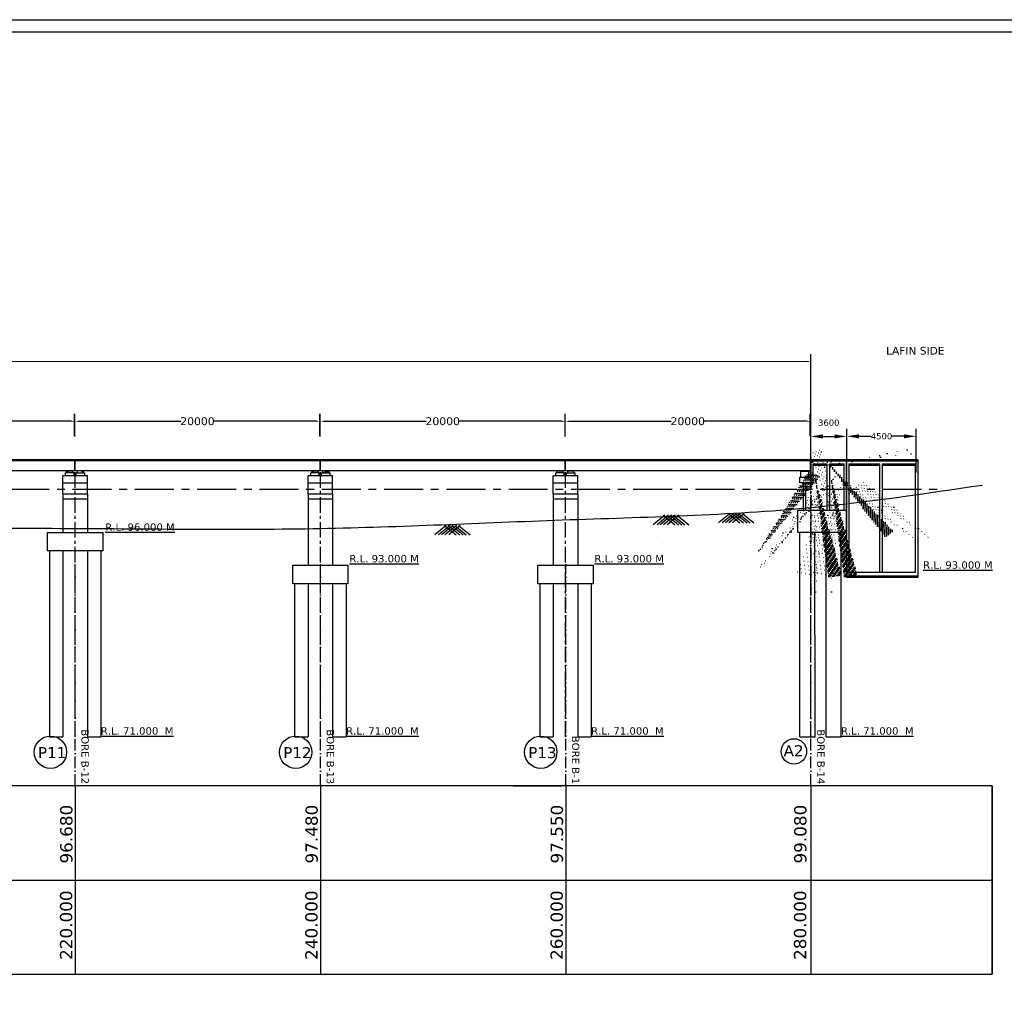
# Model space of a CAD drawing. Header units: millimetres. Extents: x -7746077780 to -3844657605, y -13315294818 to -6656873469.
# Tile 49 of 129: x -3872018621 to -3871978478, y -6657890387 to -6657850798. Entities that reach past the tile are written whole.
import ezdxf

# ---------------------------------------------------------------- set-up
doc = ezdxf.new("R2010")
doc.units = ezdxf.units.MM
doc.header["$MEASUREMENT"] = 0
doc.header["$PDMODE"] = 2
doc.linetypes.add('ACAD_ISO10W100', pattern=[18, 12, -3, 0, -3])
doc.linetypes.add('CENTER', pattern=[50.800000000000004, 31.75, -6.35, 6.35, -6.35])
for name, color, linetype in [('CHAINAGE', 7, 'Continuous'), ('GROUND_LVL', 114, 'Continuous'), ('H.F.L.', 7, 'Continuous'), ('SECTION', 7, 'Continuous'), ('TEX', 6, 'Continuous'), ('TEXT', 7, 'Continuous')]:
    doc.layers.add(name, color=color, linetype=linetype)
doc.styles.get("Standard").update_dxf_attribs({"font": 'verdana.ttf', "height": 250})
doc.dimstyles.new('Copy of ISO-25--------4', dxfattribs={"dimtxt": 200, "dimasz": 150, "dimexe": 300, "dimexo": 300, "dimgap": 0.02, "dimtad": 0, "dimtih": 1, "dimtoh": 1, "dimdec": 0, "dimlfac": 4, "dimdsep": 46, "dimtxsty": 'Standard', "dimcen": 150, "dimclrd": 1, "dimclre": 1, "dimclrt": 1, "dimadec": 0, "dimazin": 0, "dimtfac": 1, "dimtdec": 0, "dimtmove": 2, "dimatfit": 3, "dimfxl": 0, "dimarcsym": 0})

# ---------------------------------------------------------------- blocks, each defined once
blk = doc.blocks.new('*D535')
at = {"layer": 'Defpoints', "color": 0, "ltscale": 20, "transparency": 16777216}
for p in [(-3871984897.550742, -6657867795.828533), (-3871986371.410625, -6657869567.013344), (-3871984897.550742, -6657870407.270473)]:
    blk.add_point(p, dxfattribs=at)
at = {"layer": 'TEX', "color": 1, "lineweight": -2, "ltscale": 20, "transparency": 16777216}
for p, q in [((-3871986371.410625, -6657869267.013344), (-3871986371.410625, -6657867495.828533)), ((-3871985871.410625, -6657867795.828533), (-3871985397.550742, -6657867795.828533)), ((-3871984897.550742, -6657870107.270473), (-3871984897.550742, -6657867495.828533))]:
    blk.add_line(p, q, dxfattribs=at)
at = {"layer": 'TEX', "color": 1, "ltscale": 20, "transparency": 16777216}
for points in [[(-3871985871.410625, -6657867712.4952), (-3871985871.410625, -6657867879.161866), (-3871986371.410625, -6657867795.828533)], [(-3871985397.550742, -6657867712.4952), (-3871985397.550742, -6657867879.161866), (-3871984897.550742, -6657867795.828533)]]:
    blk.add_solid(points, dxfattribs=at)
at = {"layer": 'TEX', "color": 1, "ltscale": 20, "transparency": 16777216, "insert": (-3871985634.480683, -6657867235.408862), "char_height": 250, "attachment_point": 5}
blk.add_mtext('3600', dxfattribs=at)
blk = doc.blocks.new('*D536')
at = {"layer": 'Defpoints', "color": 0, "ltscale": 20, "transparency": 16777216}
for p in [(-3871984897.550742, -6657867795.828533), (-3871982070.83326, -6657867789.879396), (-3871982070.83326, -6657869566.779974)]:
    blk.add_point(p, dxfattribs=at)
at = {"layer": 'TEX', "color": 1, "lineweight": -2, "ltscale": 20, "transparency": 16777216}
for p, q in [((-3871984897.550742, -6657867495.828533), (-3871984897.550742, -6657867489.879396)), ((-3871984397.550742, -6657867789.879396), (-3871983903.621, -6657867789.879396)), ((-3871982570.83326, -6657867789.879396), (-3871983064.763001, -6657867789.879396)), ((-3871982070.83326, -6657869266.779974), (-3871982070.83326, -6657867489.879396))]:
    blk.add_line(p, q, dxfattribs=at)
at = {"layer": 'TEX', "color": 1, "ltscale": 20, "transparency": 16777216}
for points in [[(-3871984397.550742, -6657867706.546063), (-3871984397.550742, -6657867873.212729), (-3871984897.550742, -6657867789.879396)], [(-3871982570.83326, -6657867706.546063), (-3871982570.83326, -6657867873.212729), (-3871982070.83326, -6657867789.879396)]]:
    blk.add_solid(points, dxfattribs=at)
at = {"layer": 'TEX', "color": 1, "ltscale": 20, "transparency": 16777216, "insert": (-3871983484.192, -6657867789.879396), "char_height": 250, "attachment_point": 5}
blk.add_mtext('4500', dxfattribs=at)
blk = doc.blocks.new('*D626')
at = {"layer": 'Defpoints', "color": 0, "ltscale": 20, "transparency": 16777216}
for p in [(-3872016379.489106, -6657867177.984943), (-3872026368.083372, -6657868099.06658), (-3872016379.489106, -6657868067.984943)]:
    blk.add_point(p, dxfattribs=at)
at = {"layer": 'TEX', "color": 1, "lineweight": -2, "ltscale": 20, "transparency": 16777216}
for p, q in [((-3872026368.083372, -6657867799.06658), (-3872026368.083372, -6657866877.984943)), ((-3872016379.489106, -6657867767.984943), (-3872016379.489106, -6657866877.984943)), ((-3872026218.083372, -6657867177.984943), (-3872022044.502998, -6657867177.984943)), ((-3872016529.489106, -6657867177.984943), (-3872020703.069479, -6657867177.984943))]:
    blk.add_line(p, q, dxfattribs=at)
at = {"layer": 'TEX', "color": 1, "ltscale": 20, "transparency": 16777216}
for points in [[(-3872026218.083372, -6657867152.984943), (-3872026218.083372, -6657867202.984943), (-3872026368.083372, -6657867177.984943)], [(-3872016529.489106, -6657867152.984943), (-3872016529.489106, -6657867202.984943), (-3872016379.489106, -6657867177.984943)]]:
    blk.add_solid(points, dxfattribs=at)
at = {"layer": 'TEX', "color": 1, "ltscale": 20, "transparency": 16777216, "insert": (-3872021373.786239, -6657867177.984943), "char_height": 250, "width": 3757.989820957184, "attachment_point": 5}
blk.add_mtext('{\\H1.2857x;20000}', dxfattribs=at)
blk = doc.blocks.new('*D627')
at = {"layer": 'Defpoints', "color": 0, "ltscale": 20, "transparency": 16777216}
for p in [(-3872006379.489105, -6657867177.984938), (-3872016368.083372, -6657868099.066574), (-3872006379.489105, -6657868067.984938)]:
    blk.add_point(p, dxfattribs=at)
at = {"layer": 'TEX', "color": 1, "lineweight": -2, "ltscale": 20, "transparency": 16777216}
for p, q in [((-3872016368.083372, -6657867799.066574), (-3872016368.083372, -6657866877.984938)), ((-3872006379.489105, -6657867767.984938), (-3872006379.489105, -6657866877.984938)), ((-3872016218.083372, -6657867177.984938), (-3872012044.502998, -6657867177.984938)), ((-3872006529.489105, -6657867177.984938), (-3872010703.069479, -6657867177.984938))]:
    blk.add_line(p, q, dxfattribs=at)
at = {"layer": 'TEX', "color": 1, "ltscale": 20, "transparency": 16777216}
for points in [[(-3872016218.083372, -6657867152.984938), (-3872016218.083372, -6657867202.984938), (-3872016368.083372, -6657867177.984938)], [(-3872006529.489105, -6657867152.984938), (-3872006529.489105, -6657867202.984938), (-3872006379.489105, -6657867177.984938)]]:
    blk.add_solid(points, dxfattribs=at)
at = {"layer": 'TEX', "color": 1, "ltscale": 20, "transparency": 16777216, "insert": (-3872011373.786239, -6657867177.984938), "char_height": 250, "width": 3757.989820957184, "attachment_point": 5}
blk.add_mtext('{\\H1.2857x;20000}', dxfattribs=at)
blk = doc.blocks.new('*D628')
at = {"layer": 'Defpoints', "color": 0, "ltscale": 20, "transparency": 16777216}
for p in [(-3871996379.489105, -6657867177.984939), (-3872006368.083372, -6657868099.066575), (-3871996379.489105, -6657868067.984939)]:
    blk.add_point(p, dxfattribs=at)
at = {"layer": 'TEX', "color": 1, "lineweight": -2, "ltscale": 20, "transparency": 16777216}
for p, q in [((-3872006368.083372, -6657867799.066575), (-3872006368.083372, -6657866877.984939)), ((-3871996379.489105, -6657867767.984939), (-3871996379.489105, -6657866877.984939)), ((-3872006218.083372, -6657867177.984939), (-3872002044.502998, -6657867177.984939)), ((-3871996529.489105, -6657867177.984939), (-3872000703.069479, -6657867177.984939))]:
    blk.add_line(p, q, dxfattribs=at)
at = {"layer": 'TEX', "color": 1, "ltscale": 20, "transparency": 16777216}
for points in [[(-3872006218.083372, -6657867152.984939), (-3872006218.083372, -6657867202.984939), (-3872006368.083372, -6657867177.984939)], [(-3871996529.489105, -6657867152.984939), (-3871996529.489105, -6657867202.984939), (-3871996379.489105, -6657867177.984939)]]:
    blk.add_solid(points, dxfattribs=at)
at = {"layer": 'TEX', "color": 1, "ltscale": 20, "transparency": 16777216, "insert": (-3872001373.786239, -6657867177.984939), "char_height": 250, "width": 3757.989820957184, "attachment_point": 5}
blk.add_mtext('{\\H1.2857x;20000}', dxfattribs=at)
blk = doc.blocks.new('*D629')
at = {"layer": 'Defpoints', "color": 0, "ltscale": 20, "transparency": 16777216}
for p in [(-3871986389.489078, -6657867177.984943), (-3871996378.083344, -6657868099.06658), (-3871986389.489078, -6657868067.984943)]:
    blk.add_point(p, dxfattribs=at)
at = {"layer": 'TEX', "color": 1, "lineweight": -2, "ltscale": 20, "transparency": 16777216}
for p, q in [((-3871996378.083344, -6657867799.06658), (-3871996378.083344, -6657866877.984943)), ((-3871986389.489078, -6657867767.984943), (-3871986389.489078, -6657866877.984943)), ((-3871996228.083344, -6657867177.984943), (-3871992054.502971, -6657867177.984943)), ((-3871986539.489078, -6657867177.984943), (-3871990713.069451, -6657867177.984943))]:
    blk.add_line(p, q, dxfattribs=at)
at = {"layer": 'TEX', "color": 1, "ltscale": 20, "transparency": 16777216}
for points in [[(-3871996228.083344, -6657867152.984943), (-3871996228.083344, -6657867202.984943), (-3871996378.083344, -6657867177.984943)], [(-3871986539.489078, -6657867152.984943), (-3871986539.489078, -6657867202.984943), (-3871986389.489078, -6657867177.984943)]]:
    blk.add_solid(points, dxfattribs=at)
at = {"layer": 'TEX', "color": 1, "ltscale": 20, "transparency": 16777216, "insert": (-3871991383.786211, -6657867177.984943), "char_height": 250, "width": 3757.989820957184, "attachment_point": 5}
blk.add_mtext('{\\H1.2857x;20000}', dxfattribs=at)
blk = doc.blocks.new('*D630')
at = {"layer": 'Defpoints', "color": 0, "ltscale": 20, "transparency": 16777216}
for p in [(-3871986367.617583, -6657864737.818651), (-3872126350.004935, -6657868789.066581), (-3871986366.533581, -6657868751.258024)]:
    blk.add_point(p, dxfattribs=at)
at = {"layer": 'TEX', "color": 1, "lineweight": -2, "ltscale": 20, "transparency": 16777216}
for p, q in [((-3872126350.085963, -6657868489.066592), (-3872126351.169965, -6657864475.627217)), ((-3871986366.614609, -6657868451.258036), (-3871986367.698611, -6657864437.818662)), ((-3872126201.088942, -6657864775.586693), (-3872076129.18158, -6657864762.062621)), ((-3871986517.617577, -6657864737.859165), (-3872036589.524941, -6657864751.383237))]:
    blk.add_line(p, q, dxfattribs=at)
at = {"layer": 'TEX', "color": 1, "ltscale": 20, "transparency": 16777216}
for points in [[(-3872126201.095694, -6657864750.586694), (-3872126201.08219, -6657864800.586692), (-3872126351.088937, -6657864775.627207)], [(-3871986517.624329, -6657864712.859166), (-3871986517.610825, -6657864762.859164), (-3871986367.617583, -6657864737.818651)]]:
    blk.add_solid(points, dxfattribs=at)
at = {"layer": 'TEX', "color": 1, "ltscale": 20, "transparency": 16777216, "insert": (-3872056359.35326, -6657864756.722929), "char_height": 250, "width": 54045.81381654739, "attachment_point": 5}
blk.add_mtext('{\\H2.2857x;TOTAL LENGTH OF BRIDGE BETWEEN FACE OF DIRT WALL = 280.000 M. ( 14 SPAN OF 20.000 M. )}', dxfattribs=at)

msp = doc.modelspace()

# ---------------------------------------------------------------- hatches: boundary and pattern name
at = {"linetype": 'Continuous', "ltscale": 0.05}
h = msp.add_hatch(dxfattribs=at)
h.set_pattern_fill('ANSI31', color=252, scale=100, style=0)
h.set_pattern_definition([(45, (-671753.3322410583, -638373.7280750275), (-8.838834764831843, 8.838834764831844), [])])
h.paths.add_polyline_path([(-3872016456.42355, -6657869201.513692), (-3872016456.42355, -6657869276.513692), (-3872016631.42355, -6657869276.51369), (-3872016631.42355, -6657869201.51369)])
h.paths.add_polyline_path([(-3872016631.42355, -6657869276.513692), (-3872016706.42355, -6657869276.513692), (-3872016706.42355, -6657869201.51369), (-3872016631.42355, -6657869201.51369)])
h = msp.add_hatch(dxfattribs=at)
h.set_pattern_fill('ANSI31', color=252, scale=100, style=0)
h.set_pattern_definition([(45.00000000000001, (-1935484086.260648, -3329047753.797574), (-8.838834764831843, 8.838834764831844), [])])
h.paths.add_polyline_path([(-3872016266.397799, -6657869201.513692), (-3872016266.397799, -6657869276.513692), (-3872016091.397799, -6657869276.51369), (-3872016091.397799, -6657869201.51369)])
h.paths.add_polyline_path([(-3872016091.397799, -6657869276.513692), (-3872016016.397799, -6657869276.513692), (-3872016016.397799, -6657869201.51369), (-3872016091.397799, -6657869201.51369)])
h = msp.add_hatch(dxfattribs=at)
h.set_pattern_fill('ANSI31', color=252, scale=100, style=0)
h.set_pattern_definition([(45, (-661753.3322410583, -638373.7280435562), (-8.838834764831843, 8.838834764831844), [])])
h.paths.add_polyline_path([(-3872006456.42355, -6657869201.51366), (-3872006456.42355, -6657869276.51366), (-3872006631.42355, -6657869276.513659), (-3872006631.42355, -6657869201.513659)])
h.paths.add_polyline_path([(-3872006631.42355, -6657869276.51366), (-3872006706.42355, -6657869276.51366), (-3872006706.42355, -6657869201.513659), (-3872006631.42355, -6657869201.513659)])
h = msp.add_hatch(dxfattribs=at)
h.set_pattern_fill('ANSI31', color=252, scale=100, style=0)
h.set_pattern_definition([(45.00000000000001, (-1935474086.260648, -3329047753.797543), (-8.838834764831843, 8.838834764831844), [])])
h.paths.add_polyline_path([(-3872006266.397799, -6657869201.51366), (-3872006266.397799, -6657869276.51366), (-3872006091.397799, -6657869276.513659), (-3872006091.397799, -6657869201.513659)])
h.paths.add_polyline_path([(-3872006091.397799, -6657869276.51366), (-3872006016.397799, -6657869276.51366), (-3872006016.397799, -6657869201.513659), (-3872006091.397799, -6657869201.513659)])
h = msp.add_hatch(dxfattribs=at)
h.set_pattern_fill('ANSI31', color=252, scale=100, style=0)
h.set_pattern_definition([(45, (-651763.332212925, -638373.7280445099), (-8.838834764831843, 8.838834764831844), [])])
h.paths.add_polyline_path([(-3871996466.423522, -6657869201.513661), (-3871996466.423522, -6657869276.513661), (-3871996641.423522, -6657869276.513659), (-3871996641.423522, -6657869201.513659)])
h.paths.add_polyline_path([(-3871996641.423522, -6657869276.513661), (-3871996716.423522, -6657869276.513661), (-3871996716.423522, -6657869201.513659), (-3871996641.423522, -6657869201.513659)])
h = msp.add_hatch(dxfattribs=at)
h.set_pattern_fill('ANSI31', color=252, scale=100, style=0)
h.set_pattern_definition([(45.00000000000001, (-1935464096.26062, -3329047753.797544), (-8.838834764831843, 8.838834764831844), [])])
h.paths.add_polyline_path([(-3871996276.39777, -6657869201.513661), (-3871996276.39777, -6657869276.513661), (-3871996101.39777, -6657869276.513659), (-3871996101.39777, -6657869201.513659)])
h.paths.add_polyline_path([(-3871996101.39777, -6657869276.513661), (-3871996026.39777, -6657869276.513661), (-3871996026.39777, -6657869201.513659), (-3871996101.39777, -6657869201.513659)])
for points in [[(-3871986716.706378, -6657869201.513661), (-3871986616.706377, -6657869201.51366), (-3871986616.706378, -6657869223.51366), (-3871986716.706378, -6657869223.51366)], [(-3871986516.706377, -6657869201.513661), (-3871986616.706377, -6657869201.51366), (-3871986616.706377, -6657869223.51366), (-3871986516.706377, -6657869223.51366)]]:
    msp.add_hatch(color=251, dxfattribs=at).paths.add_polyline_path(points)
at = {"layer": 'TEX', "ltscale": 20}
h = msp.add_hatch(dxfattribs=at)
h.set_pattern_fill('AR-CONC', color=251, scale=15, style=0)
h.set_pattern_definition([(49.99999999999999, (41171.31853437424, -605232.241350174), (107.589027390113, -9.412820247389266), [11.25, -123.75]), (355, (41171.31853437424, -605232.241350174), (-20.81270004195, 112.8288200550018), [9, -99]), (100.45144446, (41180.28428649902, -605233.0257520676), (86.77632700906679, 103.4159986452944), [9.561028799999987, -105.1713167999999]), (46.18420000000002, (41171.31853437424, -605202.241350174), (160.0861996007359, -24.82789211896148), [16.87499999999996, -185.6249999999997]), (96.63563549, (41184.6590461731, -605204.3103466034), (140.1992918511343, 146.1177901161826), [14.3415513, -157.757064]), (351.1841639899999, (41171.31853437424, -605202.241350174), (140.199291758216, 146.1177900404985), [13.5, -148.50000015]), (21, (41186.31853437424, -605209.741350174), (89.53605781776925, -60.39283359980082), [11.25, -123.75]), (326.0000000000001, (41186.31853437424, -605209.741350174), (36.49729978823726, 108.772506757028), [9, -99]), (71.45144474, (41193.77987241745, -605214.7740859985), (126.0333565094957, 48.37967292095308), [9.5610285, -105.1713168]), (37.50000000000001, (41171.31853437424, -605232.241350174), (1.8239782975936, 49.93407807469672), [0, -97.8, 0, -100.5, 0, -99.375]), (7.499999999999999, (41171.31853437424, -605232.241350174), (39.46043061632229, 59.16175678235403), [0, -57.3, 0, -95.55, 0, -37.875]), (327.5, (41137.86853456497, -605232.241350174), (80.07336542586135, -3.383230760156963), [0, -37.5, 0, -117, 0, -155.25]), (317.5, (41122.86853456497, -605232.241350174), (87.47792540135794, 15.01574734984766), [0, -48.75, 0, -77.69999999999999, 0, -110.25])])
h.paths.add_polyline_path([(-3871985709.66342, -6657868913.780752), (-3871986266.53358, -6657868913.780751), (-3871986266.533486, -6657868963.780752), (-3871985709.663416, -6657868963.780752)])
h = msp.add_hatch(dxfattribs=at)
h.set_pattern_fill('AR-CONC', color=251, scale=15, style=0)
h.set_pattern_definition([(49.99999999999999, (41815.30234050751, -605232.2034330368), (107.589027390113, -9.412820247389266), [11.25, -123.75]), (355, (41815.30234050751, -605232.2034330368), (-20.81270004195, 112.8288200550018), [9, -99]), (100.45144446, (41824.26809263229, -605232.9878349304), (86.77632700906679, 103.4159986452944), [9.561028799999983, -105.1713167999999]), (46.18420000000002, (41815.30234050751, -605202.2034330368), (160.0861996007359, -24.82789211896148), [16.87499999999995, -185.6249999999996]), (96.63563549, (41828.64285230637, -605204.2724294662), (140.1992918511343, 146.1177901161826), [14.3415513, -157.757064]), (351.1841639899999, (41815.30234050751, -605202.2034330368), (140.199291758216, 146.1177900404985), [13.5, -148.50000015]), (21, (41830.30234050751, -605209.7034330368), (89.53605781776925, -60.39283359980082), [11.25, -123.75]), (326.0000000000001, (41830.30234050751, -605209.7034330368), (36.49729978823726, 108.772506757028), [9, -99]), (71.45144474, (41837.76367855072, -605214.7361688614), (126.0333565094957, 48.37967292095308), [9.5610285, -105.1713168]), (37.50000000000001, (41815.30234050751, -605232.2034330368), (1.8239782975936, 49.93407807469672), [0, -97.8, 0, -100.5, 0, -99.375]), (7.499999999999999, (41815.30234050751, -605232.2034330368), (39.46043061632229, 59.16175678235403), [0, -57.3, 0, -95.55, 0, -37.875]), (327.5, (41781.85234069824, -605232.2034330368), (80.07336542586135, -3.383230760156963), [0, -37.5, 0, -117, 0, -155.25]), (317.5, (41766.85234069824, -605232.2034330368), (87.47792540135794, 15.01574734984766), [0, -48.75, 0, -77.69999999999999, 0, -110.25])])
h.paths.add_polyline_path([(-3871985065.679614, -6657868913.742835), (-3871985622.549774, -6657868913.742834), (-3871985622.54968, -6657868963.742835), (-3871985065.67961, -6657868963.742835)])
h = msp.add_hatch(dxfattribs=at)
h.set_pattern_fill('AR-CONC', color=251, scale=15, style=0)
h.set_pattern_definition([(130, (-5808009688.593239, -3329160627.147797), (-107.589027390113, -9.412820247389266), [11.25, -123.75]), (185, (-5808009688.593239, -3329160627.147797), (20.81270004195, 112.8288200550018), [9, -99]), (79.54860000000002, (-5808009697.55899, -3329160627.932198), (-86.77640725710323, 103.415931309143), [9.561028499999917, -105.1713167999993]), (133.8158, (-5808009688.593239, -3329160597.147797), (-160.0861572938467, -24.82785214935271), [16.875, -185.625]), (83.3644, (-5808009701.93375, -3329160599.216793), (-140.1994058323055, 146.1176806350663), [14.34154319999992, -157.7569499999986]), (188.8158, (-5808009688.593239, -3329160597.147797), (-140.1992917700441, 146.1177901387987), [13.49999999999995, -148.4999999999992]), (159, (-5808009703.593239, -3329160604.647797), (-89.53605781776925, -60.39283359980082), [11.25, -123.75]), (214, (-5808009703.593239, -3329160604.647797), (-36.49729978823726, 108.772506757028), [9, -99]), (108.5485999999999, (-5808009711.054573, -3329160609.680538), (-126.0333942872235, 48.37957450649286), [9.561028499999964, -105.1713167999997]), (142.5, (-5808009688.593239, -3329160627.147797), (-1.8239782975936, 49.93407807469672), [0, -97.8, 0, -100.5, 0, -99.375]), (172.5, (-5808009688.593239, -3329160627.147797), (-39.46043061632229, 59.16175678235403), [0, -57.3, 0, -95.55, 0, -37.875]), (212.5, (-5808009655.143238, -3329160627.147797), (-80.07336542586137, -3.38323076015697), [0, -37.4999999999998, 0, -116.9999999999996, 0, -155.2499999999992]), (222.5, (-5808009640.143238, -3329160627.147797), (-87.47792540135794, 15.01574734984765), [0, -48.75, 0, -77.69999999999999, 0, -110.25])])
h.paths.add_polyline_path([(-3871982847.550744, -6657868913.594892), (-3871982097.550745, -6657868913.78075), (-3871982097.550744, -6657868963.780749), (-3871983447.550745, -6657868963.780749), (-3871983447.550745, -6657868913.594892), (-3871982847.550744, -6657868913.780749)])
h.paths.add_polyline_path([(-3871983547.550745, -6657868913.780748), (-3871983547.550745, -6657868963.780748), (-3871984797.550741, -6657868963.780751), (-3871984797.550741, -6657868913.594892)])
h = msp.add_hatch(dxfattribs=at)
h.set_pattern_fill('AR-CONC', color=251, scale=15, style=0)
h.set_pattern_definition([(130, (-5808009688.593237, -3329160652.147799), (-107.589027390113, -9.412820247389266), [11.25, -123.75]), (185, (-5808009688.593237, -3329160652.147799), (20.81270004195, 112.8288200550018), [9, -99]), (79.54860000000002, (-5808009697.55899, -3329160652.932199), (-86.77640725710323, 103.415931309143), [9.561028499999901, -105.1713167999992]), (133.8158, (-5808009688.593237, -3329160622.147799), (-160.0861572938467, -24.82785214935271), [16.875, -185.625]), (83.3644, (-5808009701.93375, -3329160624.216794), (-140.1994058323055, 146.1176806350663), [14.3415431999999, -157.7569499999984]), (188.8158, (-5808009688.593237, -3329160622.147799), (-140.1992917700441, 146.1177901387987), [13.49999999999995, -148.4999999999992]), (159, (-5808009703.593237, -3329160629.647799), (-89.53605781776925, -60.39283359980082), [11.25, -123.75]), (214, (-5808009703.593237, -3329160629.647799), (-36.49729978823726, 108.772506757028), [9, -99]), (108.5485999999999, (-5808009711.054573, -3329160634.68054), (-126.0333942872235, 48.37957450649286), [9.561028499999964, -105.1713167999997]), (142.5, (-5808009688.593237, -3329160652.147799), (-1.8239782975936, 49.93407807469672), [0, -97.8, 0, -100.5, 0, -99.375]), (172.5, (-5808009688.593237, -3329160652.147799), (-39.46043061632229, 59.16175678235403), [0, -57.3, 0, -95.55, 0, -37.875]), (212.5, (-5808009655.143238, -3329160652.147799), (-80.07336542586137, -3.38323076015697), [0, -37.4999999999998, 0, -116.9999999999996, 0, -155.2499999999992]), (222.5, (-5808009640.143238, -3329160652.147799), (-87.47792540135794, 15.01574734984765), [0, -48.75, 0, -77.69999999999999, 0, -110.25])])
h.paths.add_polyline_path([(-3871981986.137475, -6657873551.258026), (-3871984897.55074, -6657873551.258024), (-3871984897.55074, -6657873501.258025), (-3871981986.137475, -6657873501.258025)])

# ---------------------------------------------------------------- linework, layer by layer
at = {"color": 252, "linetype": 'Continuous', "ltscale": 0.05}
for p, q in [((-3872016366.410647, -6657868751.491404), (-3872023856.410647, -6657868751.491404)), ((-3872016366.410648, -6657868789.066565), (-3872023856.410647, -6657868789.066563)), ((-3872016366.410675, -6657869201.303238), (-3872016366.410675, -6657868751.491412)), ((-3872016366.410667, -6657869201.303249), (-3872016366.410666, -6657868751.491412)), ((-3872016366.410646, -6657869201.513672), (-3872016366.410646, -6657868751.491404)), ((-3872013866.410648, -6657868751.491424), (-3872016356.410684, -6657868751.491423)), ((-3872016356.410683, -6657869201.5137), (-3872016356.410684, -6657868751.491426)), ((-3872013866.410647, -6657868751.491426), (-3872016356.410684, -6657868751.491426)), ((-3872013866.410649, -6657868789.066585), (-3872016356.410684, -6657868789.066586)), ((-3872013866.410648, -6657868789.066586), (-3872016356.410684, -6657868789.066586)), ((-3872016356.410675, -6657869201.513693), (-3872016356.410675, -6657868751.491426)), ((-3872006366.410647, -6657868751.491424), (-3872013856.410647, -6657868751.491424)), ((-3872006366.410648, -6657868789.066585), (-3872013856.410647, -6657868789.066583)), ((-3872006366.410675, -6657869201.303206), (-3872006366.410675, -6657868751.491381)), ((-3872006366.410667, -6657869201.303218), (-3872006366.410666, -6657868751.491381)), ((-3872006366.410646, -6657869201.513692), (-3872006366.410646, -6657868751.491424)), ((-3872003866.410648, -6657868751.491392), (-3872006356.410684, -6657868751.491391)), ((-3872003866.410647, -6657868751.491394), (-3872006356.410684, -6657868751.491394)), ((-3872006356.410683, -6657869201.513669), (-3872006356.410684, -6657868751.491395)), ((-3872003866.410649, -6657868789.066553), (-3872006356.410684, -6657868789.066554)), ((-3872003866.410648, -6657868789.066555), (-3872006356.410684, -6657868789.066555)), ((-3872006356.410675, -6657869201.513661), (-3872006356.410675, -6657868751.491395)), ((-3871996366.410647, -6657868751.491392), (-3872003856.410647, -6657868751.491392)), ((-3871996366.410648, -6657868789.066553), (-3872003856.410647, -6657868789.066551)), ((-3871996376.410647, -6657869201.303207), (-3871996376.410647, -6657868751.491382)), ((-3871996376.410639, -6657869201.303219), (-3871996376.410638, -6657868751.491382)), ((-3871996376.410618, -6657869201.51363), (-3871996376.410618, -6657868751.491362)), ((-3871993876.41062, -6657868751.491393), (-3871996366.410656, -6657868751.491392)), ((-3871993876.410619, -6657868751.491395), (-3871996366.410656, -6657868751.491395)), ((-3871993876.410621, -6657868789.066554), (-3871996366.410656, -6657868789.066555)), ((-3871993876.41062, -6657868789.066556), (-3871996366.410656, -6657868789.066556)), ((-3871996366.410655, -6657869201.51367), (-3871996366.410655, -6657868751.491396)), ((-3871996366.410646, -6657869201.513662), (-3871996366.410647, -6657868751.491396)), ((-3871986376.410619, -6657868751.491393), (-3871993866.410619, -6657868751.491393)), ((-3871986376.41062, -6657868789.066554), (-3871993866.410619, -6657868789.066552)), ((-3871986376.410618, -6657869201.513661), (-3871986376.410618, -6657868751.491393)), ((-3871984907.550742, -6657868751.258033), (-3871986366.533581, -6657868751.258031)), ((-3871984907.550739, -6657868788.83319), (-3871986366.533503, -6657868788.833189)), ((-3871981997.550745, -6657868751.258033), (-3871984897.550742, -6657868751.258033)), ((-3871981986.137473, -6657868788.833192), (-3871984897.550739, -6657868788.83319)), ((-3872016366.410647, -6657869201.513672), (-3872023856.410647, -6657869201.513674)), ((-3872016861.410676, -6657870151.35358), (-3872016861.410676, -6657869401.353581)), ((-3872015861.410674, -6657869401.353581), (-3872016861.410676, -6657869401.353581)), ((-3872016036.410675, -6657869401.353581), (-3872016811.410675, -6657869401.353581)), ((-3872016406.410675, -6657869276.51369), (-3872016756.436424, -6657869276.51369)), ((-3872016756.436424, -6657869401.353581), (-3872016756.436424, -6657869276.51369)), ((-3872016706.42355, -6657869276.51369), (-3872016706.42355, -6657869201.51369)), ((-3872016706.42355, -6657869201.51369), (-3872016456.423549, -6657869201.51369)), ((-3872016456.42355, -6657869276.513692), (-3872016456.42355, -6657869201.513692)), ((-3872016406.410675, -6657869401.353581), (-3872016406.410675, -6657869276.51369)), ((-3872013866.410648, -6657869201.513692), (-3872016356.410684, -6657869201.513692)), ((-3872013866.410647, -6657869201.513694), (-3872016356.410684, -6657869201.513694)), ((-3872016316.410673, -6657869276.51369), (-3872015966.384924, -6657869276.51369)), ((-3872016316.410673, -6657869401.353581), (-3872016316.410673, -6657869276.51369)), ((-3872016266.397799, -6657869276.513692), (-3872016266.397799, -6657869201.513692)), ((-3872016016.397799, -6657869276.51369), (-3872016016.397799, -6657869201.51369)), ((-3872015966.384924, -6657869401.353581), (-3872015966.384924, -6657869276.51369)), ((-3872015861.410674, -6657870151.353581), (-3872015861.410674, -6657869401.353581)), ((-3872006366.410647, -6657869201.513692), (-3872013856.410647, -6657869201.513694)), ((-3872006861.410676, -6657870151.353549), (-3872006861.410676, -6657869401.35355)), ((-3872005861.410674, -6657869401.35355), (-3872006861.410676, -6657869401.35355)), ((-3872006036.410675, -6657869401.35355), (-3872006811.410675, -6657869401.35355)), ((-3872006406.410675, -6657869276.513659), (-3872006756.436424, -6657869276.513659)), ((-3872006756.436424, -6657869401.35355), (-3872006756.436424, -6657869276.513659)), ((-3872006706.42355, -6657869276.513659), (-3872006706.42355, -6657869201.513659)), ((-3872006706.42355, -6657869201.513659), (-3872006456.423549, -6657869201.513659)), ((-3872006456.42355, -6657869276.51366), (-3872006456.42355, -6657869201.51366)), ((-3872006406.410675, -6657869401.35355), (-3872006406.410675, -6657869276.513659)), ((-3872003866.410648, -6657869201.51366), (-3872006356.410684, -6657869201.51366)), ((-3872003866.410647, -6657869201.513662), (-3872006356.410684, -6657869201.513662)), ((-3872006316.410673, -6657869276.513659), (-3872005966.384924, -6657869276.513659)), ((-3872006316.410673, -6657869401.35355), (-3872006316.410673, -6657869276.513659)), ((-3872006266.397799, -6657869276.51366), (-3872006266.397799, -6657869201.51366)), ((-3872006016.397799, -6657869276.513659), (-3872006016.397799, -6657869201.513659)), ((-3872005966.384924, -6657869401.35355), (-3872005966.384924, -6657869276.513659)), ((-3872005861.410674, -6657870151.35355), (-3872005861.410674, -6657869401.35355)), ((-3871996366.410647, -6657869201.51366), (-3872003856.410647, -6657869201.513662)), ((-3871996871.410647, -6657870151.35355), (-3871996871.410647, -6657869401.353551)), ((-3871995871.410645, -6657869401.353551), (-3871996871.410647, -6657869401.353551)), ((-3871996046.410647, -6657869401.353551), (-3871996821.410647, -6657869401.353551)), ((-3871996416.410647, -6657869276.513659), (-3871996766.436396, -6657869276.513659)), ((-3871996766.436396, -6657869401.353551), (-3871996766.436396, -6657869276.513659)), ((-3871996716.423522, -6657869276.513659), (-3871996716.423522, -6657869201.513659)), ((-3871996716.423522, -6657869201.513659), (-3871996466.423521, -6657869201.513659)), ((-3871996466.423522, -6657869276.513661), (-3871996466.423522, -6657869201.513661)), ((-3871996416.410647, -6657869401.353551), (-3871996416.410647, -6657869276.513659)), ((-3871993876.41062, -6657869201.513661), (-3871996366.410656, -6657869201.513661)), ((-3871993876.410619, -6657869201.513663), (-3871996366.410656, -6657869201.513663)), ((-3871996326.410645, -6657869276.513659), (-3871995976.384896, -6657869276.513659)), ((-3871996326.410645, -6657869401.353551), (-3871996326.410645, -6657869276.513659)), ((-3871996276.39777, -6657869276.513661), (-3871996276.39777, -6657869201.513661)), ((-3871996026.39777, -6657869276.513659), (-3871996026.39777, -6657869201.513659)), ((-3871995976.384896, -6657869401.353551), (-3871995976.384896, -6657869276.513659)), ((-3871995871.410645, -6657870151.353551), (-3871995871.410645, -6657869401.353551)), ((-3871986376.410619, -6657869201.513661), (-3871993866.410619, -6657869201.513663)), ((-3872015861.410673, -6657869701.353582), (-3872016861.410676, -6657869701.353582)), ((-3872005861.410673, -6657869701.353551), (-3872006861.410676, -6657869701.353551)), ((-3871995871.410645, -6657869701.353552), (-3871996871.410647, -6657869701.353552)), ((-3872015861.410674, -6657870151.353582), (-3872016861.410676, -6657870151.353581)), ((-3872016861.410676, -6657870151.353581), (-3872016861.410676, -6657871717.399937)), ((-3872015861.410674, -6657870151.353582), (-3872015861.410674, -6657871717.399937)), ((-3872005861.410674, -6657870151.353551), (-3872006861.410676, -6657870151.35355)), ((-3872006861.410676, -6657870151.35355), (-3872006861.410676, -6657873051.476352)), ((-3872005861.410674, -6657870151.353551), (-3872005861.410674, -6657873051.476352)), ((-3871995871.410645, -6657870151.353552), (-3871996871.410647, -6657870151.353551)), ((-3871996871.410647, -6657870151.353551), (-3871996871.410647, -6657873051.476353)), ((-3871995871.410645, -6657870151.353552), (-3871995871.410645, -6657873051.476353)), ((-3872015861.410674, -6657870351.353581), (-3872016861.410675, -6657870351.353585)), ((-3872005861.410674, -6657870351.35355), (-3872006861.410675, -6657870351.353554)), ((-3871995871.410645, -6657870351.353551), (-3871996871.410647, -6657870351.353555)), ((-3872017411.410676, -6657872467.399916), (-3872017411.410666, -6657880050.733249)), ((-3872016861.410672, -6657872467.399916), (-3872016861.410672, -6657880050.733249)), ((-3872015861.410677, -6657872467.399916), (-3872015861.410675, -6657880050.733249)), ((-3872015311.410678, -6657872467.399916), (-3872015311.410674, -6657880050.733249)), ((-3872007411.410674, -6657873801.476351), (-3872007411.410666, -6657880050.733249)), ((-3872006861.410672, -6657873801.476351), (-3872006861.410672, -6657880050.733249)), ((-3872005861.410676, -6657873801.476351), (-3872005861.410675, -6657880050.733249)), ((-3872005311.410677, -6657873801.476351), (-3872005311.410674, -6657880050.733249)), ((-3871997421.410646, -6657873801.476352), (-3871997421.410642, -6657880050.73325)), ((-3871996871.410644, -6657873801.476352), (-3871996871.410644, -6657880050.73325)), ((-3871995871.410648, -6657873801.476352), (-3871995871.410647, -6657880050.733246)), ((-3871995321.410649, -6657873801.476352), (-3871995321.410647, -6657880050.733246))]:
    msp.add_line(p, q, dxfattribs=at)
at = {"color": 251, "ltscale": 0.05}
for p, q in [((-3871986366.533581, -6657868751.258024), (-3871984907.550743, -6657868751.258023)), ((-3871986366.533581, -6657868788.837025), (-3871984907.550743, -6657868788.837024)), ((-3871986366.53358, -6657868751.258025), (-3871984907.550742, -6657868751.258023)), ((-3871986366.53358, -6657868788.837025), (-3871984907.550742, -6657868788.837024)), ((-3871984897.550742, -6657868751.258023), (-3871981986.137473, -6657868751.258023)), ((-3871984897.550742, -6657868788.837024), (-3871981986.137473, -6657868788.837024)), ((-3871986816.53214, -6657869451.500734), (-3871986366.53214, -6657869451.500734)), ((-3871986666.706377, -6657869681.494295), (-3871986816.53214, -6657869681.494295)), ((-3871986566.706377, -6657869681.494294), (-3871986266.53214, -6657869681.494294))]:
    msp.add_line(p, q, dxfattribs=at)
at = {"color": 251}
for p, q in [((-3871986266.533581, -6657868913.594893), (-3871985709.663418, -6657868913.594894)), ((-3871986266.533581, -6657868963.780752), (-3871985709.663413, -6657868963.780752)), ((-3871986266.53358, -6657868913.780751), (-3871985709.663418, -6657868913.780752)), ((-3871986216.707816, -6657868913.780751), (-3871985709.663418, -6657868913.780749)), ((-3871985709.66342, -6657868913.594894), (-3871985709.663276, -6657870814.051513)), ((-3871985609.663419, -6657868913.594893), (-3871985007.550743, -6657868913.594892)), ((-3871985609.663419, -6657868913.594894), (-3871985007.550742, -6657868913.594893)), ((-3871985609.663418, -6657868913.594893), (-3871985609.663276, -6657870814.051513)), ((-3871985609.663418, -6657868913.780749), (-3871985007.550743, -6657868913.780749)), ((-3871985609.663418, -6657868913.780751), (-3871985007.550743, -6657868913.780751)), ((-3871985609.663414, -6657868963.780749), (-3871985228.7004, -6657868963.780749)), ((-3871985609.663414, -6657868963.780752), (-3871985007.550743, -6657868963.780751)), ((-3871985007.550601, -6657870814.051513), (-3871985007.550743, -6657868916.905128)), ((-3871984897.55059, -6657870844.051535), (-3871984897.550742, -6657868751.258023)), ((-3871984797.550744, -6657873351.258024), (-3871984797.550741, -6657868913.594892)), ((-3871984797.550741, -6657868913.594892), (-3871983547.550745, -6657868913.594892)), ((-3871984797.550741, -6657868913.780749), (-3871983547.550745, -6657868913.780748)), ((-3871984797.550741, -6657868963.780751), (-3871983547.550745, -6657868963.780748)), ((-3871983547.550744, -6657873351.258024), (-3871983547.550745, -6657868913.594892)), ((-3871983447.550744, -6657873351.258024), (-3871983447.550745, -6657868913.594892)), ((-3871983447.550745, -6657868913.780749), (-3871982097.550745, -6657868913.78075)), ((-3871983447.550745, -6657868963.780749), (-3871982097.550744, -6657868963.780749)), ((-3871983422.550745, -6657868913.594892), (-3871982747.550745, -6657868913.594892)), ((-3871982097.550743, -6657873351.258024), (-3871982097.550745, -6657868913.594892)), ((-3871982096.137473, -6657872554.390872), (-3871982096.137474, -6657868919.227736)), ((-3871981986.137475, -6657872639.113124), (-3871981986.137473, -6657868753.580631)), ((-3871986816.53214, -6657869681.494295), (-3871986816.53214, -6657869451.500734)), ((-3871986666.707508, -6657870814.051513), (-3871986666.706377, -6657869681.261978)), ((-3871986566.707508, -6657870814.051513), (-3871986566.706377, -6657869681.494294)), ((-3871986896.706217, -6657871714.051513), (-3871986896.706217, -6657870814.051513)), ((-3871981986.137475, -6657872564.051526), (-3871981986.137475, -6657871651.906624)), ((-3871983222.550743, -6657873351.258026), (-3871984797.550745, -6657873351.258024)), ((-3871982097.550743, -6657873351.258024), (-3871983447.550743, -6657873351.258024)), ((-3871981986.137475, -6657873501.258025), (-3871984897.550744, -6657873501.258026)), ((-3871981986.137475, -6657873551.258026), (-3871984897.55074, -6657873551.258024))]:
    msp.add_line(p, q, dxfattribs=at)
at = {"color": 251, "linetype": 'Continuous', "ltscale": 0.05}
for p, q in [((-3871986454.206377, -6657869223.513661), (-3871986779.206377, -6657869223.513661)), ((-3871986616.706377, -6657869201.51366), (-3871986716.706378, -6657869201.51366)), ((-3871986716.706378, -6657869201.513661), (-3871986716.706378, -6657869223.51366)), ((-3871986616.706377, -6657869201.51366), (-3871986516.706377, -6657869201.51366)), ((-3871986616.706377, -6657869201.513661), (-3871986616.706377, -6657869223.51366)), ((-3871986616.706377, -6657869201.513661), (-3871986616.706377, -6657869223.51366)), ((-3871986516.706377, -6657869201.513661), (-3871986516.706377, -6657869223.51366)), ((-3871986808.806223, -6657880050.733249), (-3871986808.806224, -6657871714.051514)), ((-3871986196.05059, -6657880050.733249), (-3871986207.334641, -6657871714.051513)), ((-3871985735.175912, -6657880050.733249), (-3871985735.175914, -6657871714.051512)), ((-3871985135.175912, -6657880050.73325), (-3871985135.175913, -6657871714.051512)), ((-3872017411.410667, -6657880050.733274), (-3872016861.410669, -6657880050.733275)), ((-3872015861.410672, -6657880050.733274), (-3872015311.410672, -6657880050.733275)), ((-3872007411.410666, -6657880050.733249), (-3872006861.410668, -6657880050.73325)), ((-3872005861.410671, -6657880050.733249), (-3872005311.410671, -6657880050.73325)), ((-3871997421.410642, -6657880050.73325), (-3871996871.410644, -6657880050.733251)), ((-3871995871.410647, -6657880050.73325), (-3871995321.410647, -6657880050.733251)), ((-3871986813.332241, -6657880050.733249), (-3871986196.05059, -6657880050.733249)), ((-3871985735.175912, -6657880051.175305), (-3871985135.175912, -6657880051.175305))]:
    msp.add_line(p, q, dxfattribs=at)
for points in [[(-3872017486.410677, -6657871717.399937), (-3872015236.410678, -6657871717.399937), (-3872015236.410678, -6657872467.399936), (-3872017486.410677, -6657872467.399936)], [(-3872007486.410677, -6657873051.476352), (-3872005236.410678, -6657873051.476352), (-3872005236.410678, -6657873801.476351), (-3872007486.410677, -6657873801.476351)], [(-3871997496.410649, -6657873051.476353), (-3871995246.41065, -6657873051.476353), (-3871995246.41065, -6657873801.476352), (-3871997496.410649, -6657873801.476352)]]:
    msp.add_lwpolyline(points, close=True, dxfattribs=at)
at = {"layer": 'GROUND_LVL'}
for p, q in [((-3871992321.389867, -6657871012.789019), (-3871992792.017434, -6657871400.80336)), ((-3871992164.119861, -6657871012.789021), (-3871992634.747426, -6657871400.80336)), ((-3871992040.42435, -6657871012.789019), (-3871992511.051918, -6657871400.80336)), ((-3871992387.434434, -6657871012.789019), (-3871991916.806865, -6657871400.80336)), ((-3871991901.266901, -6657871012.789017), (-3871992371.89447, -6657871400.80336)), ((-3871992236.12832, -6657871012.789017), (-3871991765.50075, -6657871400.80336)), ((-3871991749.960786, -6657871012.789019), (-3871992220.588353, -6657871400.80336)), ((-3871992096.97087, -6657871012.789019), (-3871991626.343304, -6657871400.80336)), ((-3871991973.27536, -6657871012.789021), (-3871991502.647793, -6657871400.80336)), ((-3871991816.005353, -6657871012.789019), (-3871991345.377787, -6657871400.80336)), ((-3871989661.389867, -6657870932.789019), (-3871990132.017434, -6657871320.80336)), ((-3871989504.119861, -6657870932.789021), (-3871989974.747426, -6657871320.80336)), ((-3871989380.42435, -6657870932.789019), (-3871989851.051918, -6657871320.80336)), ((-3871989727.434434, -6657870932.789019), (-3871989256.806865, -6657871320.80336)), ((-3871989241.266901, -6657870932.789017), (-3871989711.89447, -6657871320.80336)), ((-3871989576.12832, -6657870932.789017), (-3871989105.50075, -6657871320.80336)), ((-3871989089.960786, -6657870932.789019), (-3871989560.588353, -6657871320.80336)), ((-3871989436.97087, -6657870932.789019), (-3871988966.343304, -6657871320.80336)), ((-3871989313.27536, -6657870932.789021), (-3871988842.647793, -6657871320.80336)), ((-3871989156.005353, -6657870932.789019), (-3871988685.377787, -6657871320.80336)), ((-3872001231.389867, -6657871422.789019), (-3872001702.017434, -6657871810.80336)), ((-3872001074.119861, -6657871422.789021), (-3872001544.747426, -6657871810.80336)), ((-3872000950.42435, -6657871422.789019), (-3872001421.051918, -6657871810.80336)), ((-3872001297.434434, -6657871422.789019), (-3872000826.806865, -6657871810.80336)), ((-3872000811.266901, -6657871422.789017), (-3872001281.89447, -6657871810.80336)), ((-3872001146.12832, -6657871422.789017), (-3872000675.50075, -6657871810.80336)), ((-3872000659.960786, -6657871422.789019), (-3872001130.588353, -6657871810.80336)), ((-3872001006.97087, -6657871422.789019), (-3872000536.343304, -6657871810.80336)), ((-3872000883.27536, -6657871422.789021), (-3872000412.647793, -6657871810.80336)), ((-3872000726.005353, -6657871422.789019), (-3872000255.377787, -6657871810.80336))]:
    msp.add_line(p, q, dxfattribs=at)
at = {"layer": 'H.F.L.', "color": 1, "linetype": 'CENTER', "ltscale": 50}
msp.add_line((-3872133303.332241, -6657869941.14659), (-3871981173.332241, -6657869941.14659), dxfattribs=at)
at = {"layer": 'SECTION', "color": 6, "ltscale": 20}
msp.add_circle((-3871987056.555173, -6657880642.24135), 519.3107600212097, dxfattribs=at)
at = {"layer": 'TEX', "color": 4, "linetype": 'CENTER', "ltscale": 20}
for p, q in [((-3872016361.410655, -6657880050.733249), (-3872016361.410668, -6657868751.25806)), ((-3872016361.410667, -6657880050.73325), (-3872016361.410667, -6657868751.25806)), ((-3872006361.410656, -6657880050.733249), (-3872006361.410668, -6657868751.258029)), ((-3872006361.410667, -6657880050.73325), (-3872006361.410667, -6657868751.258029)), ((-3871996371.410631, -6657880050.73325), (-3871996371.41064, -6657868751.25803)), ((-3871996371.410639, -6657880050.733243), (-3871996371.410639, -6657868751.25803)), ((-3871986371.410633, -6657880050.733249), (-3871986371.410626, -6657868751.258033))]:
    msp.add_line(p, q, dxfattribs=at)
at = {"layer": 'TEX', "color": 4, "linetype": 'ACAD_ISO10W100', "ltscale": 40}
msp.add_line((-3871986371.410625, -6657868751.258033), (-3871986371.410625, -6657874302.459923), dxfattribs=at)
at = {"layer": 'TEX', "color": 251, "ltscale": 20}
for p, q in [((-3871986366.53358, -6657868751.258025), (-3871986366.53214, -6657869451.500734)), ((-3871986266.53214, -6657869681.494294), (-3871986266.53358, -6657868913.594894)), ((-3871984907.55056, -6657871714.051512), (-3871984907.550742, -6657868751.258023)), ((-3871984897.55074, -6657873551.258024), (-3871984897.550742, -6657868751.258023)), ((-3871981986.137471, -6657873538.485496), (-3871981986.137473, -6657868751.258023)), ((-3871986779.206377, -6657869451.513661), (-3871986779.206378, -6657869223.51366)), ((-3871986454.206377, -6657869451.500734), (-3871986454.206377, -6657869223.500733)), ((-3871986816.53214, -6657869681.494295), (-3871986816.53214, -6657869681.494295)), ((-3871984907.550587, -6657870814.05151), (-3871986896.706217, -6657870814.051513)), ((-3871984907.55056, -6657871714.051512), (-3871986896.706217, -6657871714.051513))]:
    msp.add_line(p, q, dxfattribs=at)
at = {"layer": 'TEX', "color": 7, "ltscale": 20}
msp.add_line((-3871992381.410611, -6657872160.374176), (-3871992381.410611, -6657872160.374176), dxfattribs=at)
at = {"layer": 'TEX', "color": 5, "linetype": 'ACAD_ISO10W100', "ltscale": 40}
for p, q in [((-3872016361.410659, -6657882050.733293), (-3872016361.410658, -6657873010.733293)), ((-3872006361.410659, -6657882050.733293), (-3872006361.410658, -6657873010.733293)), ((-3871996361.410659, -6657882050.733293), (-3871996361.410658, -6657873010.733293)), ((-3871986361.410659, -6657882050.733293), (-3871986361.410658, -6657873010.733293))]:
    msp.add_line(p, q, dxfattribs=at)
at = {"layer": 'TEX', "color": 3, "ltscale": 20}
for p, q in [((-3872016361.410659, -6657882050.73323), (-3872016361.410659, -6657889733.216489)), ((-3872016361.410659, -6657882050.733241), (-3872016361.410659, -6657889733.2165)), ((-3872006361.410659, -6657882050.733218), (-3872006361.410659, -6657889733.216477)), ((-3872006361.410659, -6657882050.73323), (-3872006361.410659, -6657889733.216489)), ((-3871996361.410659, -6657882050.73323), (-3871996361.410659, -6657889733.216489)), ((-3871996361.410659, -6657882050.733241), (-3871996361.410659, -6657889733.2165)), ((-3871986361.410659, -6657882050.733248), (-3871986361.410659, -6657889733.216507)), ((-3872082628.575176, -6657885891.974871), (-3871978979.854357, -6657885891.974873))]:
    msp.add_line(p, q, dxfattribs=at)
at = {"layer": 'TEX', "color": 2, "ltscale": 20}
msp.add_line((-3872013499.892723, -6657882050.73325), (-3872013499.892723, -6657882032.52825), dxfattribs=at)
at = {"layer": 'TEX', "color": 0, "ltscale": 20}
for p, q in [((-3871998499.892723, -6657882050.73325), (-3871996499.892723, -6657882050.73325)), ((-3871986361.410659, -6657884550.73325), (-3871986361.410659, -6657884538.14825)), ((-3871986361.410659, -6657884550.73325), (-3871986361.410659, -6657884550.73325)), ((-3871986361.410659, -6657884550.73325), (-3871986361.410659, -6657884550.73325)), ((-3871983499.892723, -6657884550.733248), (-3871983499.892723, -6657884550.73325))]:
    msp.add_line(p, q, dxfattribs=at)
at = {"layer": 'TEX', "color": 7, "ltscale": 20}
for points in [[(-3871957393.332241, -6657933697.984943), (-3872149343.332241, -6657933697.984943), (-3872149343.332241, -6657850797.984943), (-3871957393.332241, -6657850797.984943)], [(-3871957603.332241, -6657933517.984943), (-3872148953.332241, -6657933517.984943), (-3872148953.332241, -6657851287.984943), (-3871957603.332241, -6657851287.984943)]]:
    msp.add_lwpolyline(points, close=True, dxfattribs=at)
at = {"layer": 'TEX', "color": 3, "ltscale": 20}
for points in [[(-3872143023.332241, -6657889733.216466), (-3871978979.854357, -6657889733.216501), (-3871978979.854357, -6657882050.73325), (-3872143023.332241, -6657882050.73325)], [(-3871978979.854357, -6657889733.216501), (-3871978979.854357, -6657889733.216501), (-3871978979.854357, -6657882050.73325), (-3871978979.854357, -6657882050.73325)]]:
    msp.add_lwpolyline(points, close=True, dxfattribs=at)
at = {"layer": 'TEX', "color": 6, "ltscale": 20}
for centre in [(-3872017366.133392, -6657880676.074286), (-3872007366.133403, -6657880676.074297), (-3871997376.133368, -6657880676.074297)]:
    msp.add_circle(centre, 660, dxfattribs=at)
at = {"layer": 'TEX', "color": 3, "ltscale": 20}
msp.add_spline([(-3872136693.332241, -6657870187.984943), (-3872126361.410659, -6657870540.733207), (-3872116361.410659, -6657871207.399885), (-3872096361.410659, -6657871347.399917), (-3872086361.410665, -6657871347.399906), (-3872066361.410659, -6657871490.73323), (-3872056361.410659, -6657871490.73325), (-3872046361.410659, -6657871490.73325), (-3872036361.410659, -6657871547.399885), (-3872026361.410659, -6657871547.399885), (-3872016361.410667, -6657871547.399885), (-3872006361.410665, -6657871547.399874), (-3871996499.892723, -6657871200.73325), (-3871986361.410659, -6657870690.733248), (-3871979373.332241, -6657869777.984943)], degree=3, dxfattribs=at)

# ---------------------------------------------------------------- texts
at = {"layer": 'CHAINAGE', "color": 241}
for s, p in [('96.680', (-3872016470.060673, -6657885216.80269)), ('97.480', (-3872006470.060673, -6657885216.802678)), ('97.550', (-3871996470.060673, -6657885216.80269)), ('99.080', (-3871986546.475099, -6657885216.802683))]:
    msp.add_text(s, height=499.9999999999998, rotation=90, dxfattribs=at).set_placement(p)
at = {"layer": 'CHAINAGE', "color": 241, "char_height": 499.9999999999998, "width": 2468.374999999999, "attachment_point": 7, "rotation": 90}
for s, insert in [('220.000', (-3872016468.670113, -6657889148.062455)), ('240.000', (-3872006468.670113, -6657889148.062444)), ('260.000', (-3871996468.670113, -6657889148.062455)), ('280.000', (-3871986545.084538, -6657889148.062422))]:
    msp.add_mtext(s, dxfattribs=dict(at, insert=insert))
at = {"layer": 'SECTION', "color": 6, "ltscale": 20, "char_height": 450, "width": 1535.994933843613}
for s, insert, attachment_point in [('P11', (-3872017877.991924, -6657880467.782066), 1), ('P12', (-3872007877.991935, -6657880467.782077), 1), ('P13', (-3871997887.991899, -6657880467.782077), 1), ('A2', (-3871986660.663132, -6657880389.29026), 3)]:
    msp.add_mtext(s, dxfattribs=dict(at, insert=insert, attachment_point=attachment_point))
at = {"layer": 'TEX', "color": 5, "linetype": 'ACAD_ISO10W100', "ltscale": 40, "char_height": 300, "width": 2800.98933172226, "attachment_point": 3, "rotation": 269.9999999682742}
for s, insert in [('{\\C0;BORE B-12}', (-3872015804.654664, -6657881978.248791)), ('{\\C0;BORE B-13}', (-3872005804.654664, -6657881978.248791)), ('{\\C0;BORE B-1}', (-3871995804.654664, -6657881978.248791)), ('{\\C0;BORE B-14}', (-3871985804.654664, -6657881978.248791))]:
    msp.add_mtext(s, dxfattribs=dict(at, insert=insert))
at = {"layer": 'TEXT', "color": 191, "lineweight": 30, "insert": (-3871980917.54599, -6657864141.887488), "char_height": 314.9999999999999, "width": 5735.678864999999, "attachment_point": 3}
msp.add_mtext('LAFIN SIDE', dxfattribs=at)
at = {"layer": 'TEXT', "color": 6, "char_height": 300, "width": 10799.796427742, "attachment_point": 2}
for s, insert in [('{\\LR.L. 96.000 M}', (-3872013714.213744, -6657871344.086813)), ('{\\LR.L. 93.000 M}', (-3872003763.612525, -6657872632.246502)), ('{\\LR.L. 93.000 M}', (-3871993773.612496, -6657872632.246503)), ('{\\L\\P R.L. 93.000 M}', (-3871980438.899671, -6657872389.232252)), ('{\\LR.L. 71.000  M}', (-3872013833.332268, -6657879657.984941)), ('{\\LR.L. 71.000  M}', (-3872003833.332265, -6657879657.984942)), ('{\\LR.L. 71.000  M}', (-3871993843.332241, -6657879657.984943)), ('{\\LR.L. 71.000  M}', (-3871983657.097506, -6657879657.984941))]:
    msp.add_mtext(s, dxfattribs=dict(at, insert=insert))

# ---------------------------------------------------------------- dimensions: what is measured, and where the dimension line sits
at = {"layer": 'TEX', "color": 3, "ltscale": 20}
dim = msp.add_aligned_dim(p1=(-3872126350.004934, -6657868789.06658), p2=(-3871986366.53358, -6657868751.258024), distance=4013.43951940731, text='{\\H2.2857x;TOTAL LENGTH OF BRIDGE BETWEEN FACE OF DIRT WALL = 280.000 M. ( 14 SPAN OF 20.000 M. )}', dimstyle='Copy of ISO-25--------4', override={"dimtxt": 350, "dimfxl": 0.05, "dimarcsym": 2}, dxfattribs=at)
dim.commit()
dim.dimension.update_dxf_attribs({"geometry": '*D630', "text_midpoint": (-3872056359.35326, -6657864756.722929)})
for base, p1, p2, picture, middle in [((-3872016379.489106, -6657867177.984943), (-3872026368.083372, -6657868099.06658), (-3872016379.489106, -6657868067.984943), '*D626', (-3872021373.786239, -6657867177.984943)), ((-3872006379.489105, -6657867177.984938), (-3872016368.083372, -6657868099.066574), (-3872006379.489105, -6657868067.984938), '*D627', (-3872011373.786239, -6657867177.984938)), ((-3871996379.489105, -6657867177.984939), (-3872006368.083372, -6657868099.066575), (-3871996379.489105, -6657868067.984939), '*D628', (-3872001373.786239, -6657867177.984939)), ((-3871986389.489078, -6657867177.984943), (-3871996378.083344, -6657868099.06658), (-3871986389.489078, -6657868067.984943), '*D629', (-3871991383.786211, -6657867177.984943))]:
    dim = msp.add_linear_dim(base=base, p1=p1, p2=p2, text='{\\H1.2857x;20000}', dimstyle='Copy of ISO-25--------4', override={"dimtxt": 350, "dimfxl": 0.05, "dimarcsym": 2}, dxfattribs=at)
    dim.commit()
    dim.dimension.update_dxf_attribs({"geometry": picture, "text_midpoint": middle})
at = {"layer": 'TEX', "color": 0, "ltscale": 20}
for base, p1, p2, text, picture, middle in [((-3871984897.550742, -6657867795.828533), (-3871986371.410625, -6657869567.013344), (-3871984897.550742, -6657870407.270473), '3600', '*D535', (-3871985634.480683, -6657867235.408862)), ((-3871982070.83326, -6657867789.879396), (-3871984897.550742, -6657867795.828533), (-3871982070.83326, -6657869566.779974), '4500', '*D536', (-3871983484.192, -6657867789.879396))]:
    dim = msp.add_linear_dim(base=base, p1=p1, p2=p2, text=text, dimstyle='Copy of ISO-25--------4', override={"dimtxt": 350, "dimasz": 500, "dimfxl": 0.05, "dimarcsym": 2}, dxfattribs=at)
    dim.commit()
    dim.dimension.update_dxf_attribs({"geometry": picture, "text_midpoint": middle})

doc.saveas('drawing.dxf')
